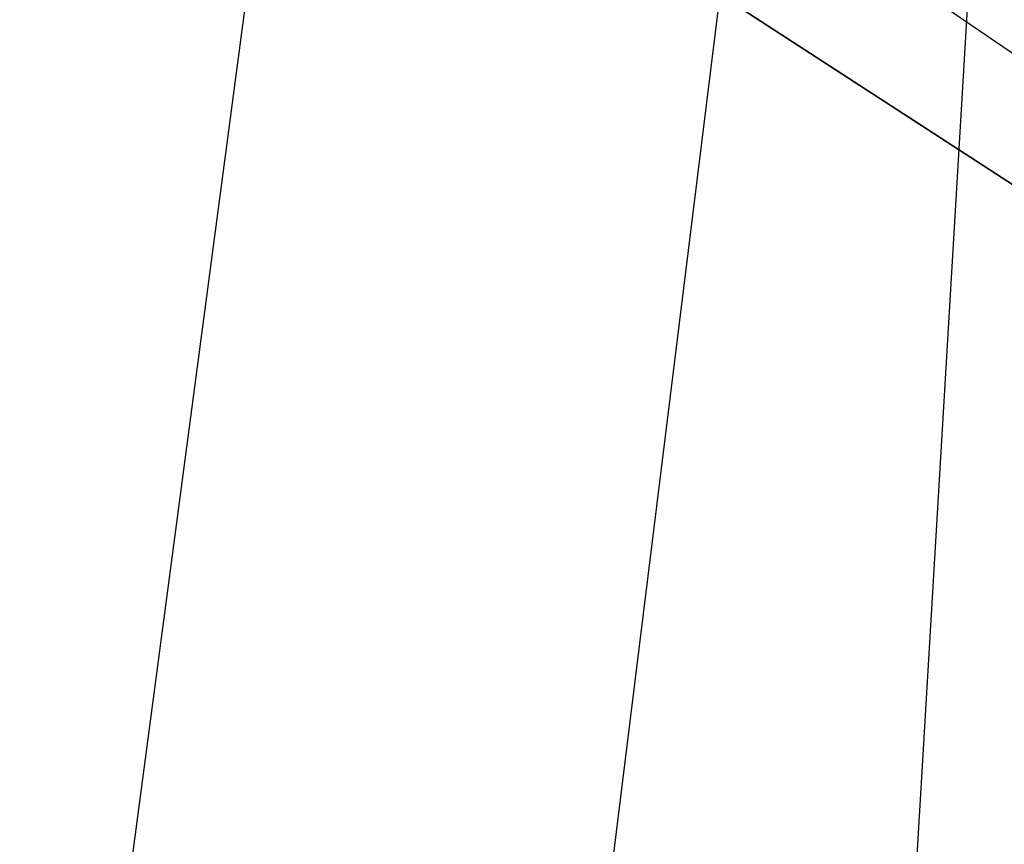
# Model space of a CAD drawing. Header units: centimetres. Extents: x -54 to 171, y -22 to 171.
# Tile 207 of 256: x -22.08 to -19.54, y 71.87 to 74. Entities that reach past the tile are written whole.
import ezdxf

# ---------------------------------------------------------------- set-up
doc = ezdxf.new("R2010")
doc.units = ezdxf.units.CM
doc.header["$MEASUREMENT"] = 0
for name, color, linetype in [('Frida DC -V3 v33_Sketch1', 7, 'Continuous'), ('Frida DC -V3 v33_Sketch2', 7, 'Continuous'), ('Frida DC -V3 v33_Sketch24', 7, 'Continuous'), ('Frida DC -V3 v33_Sketch3', 7, 'Continuous'), ('Frida DC -V3 v33_Sketch35', 7, 'Continuous'), ('Frida DC -V3 v33_Sketch62', 7, 'Continuous'), ('Frida DC -V3 v33_Sketch9', 7, 'Continuous')]:
    doc.layers.add(name, color=color, linetype=linetype)

msp = doc.modelspace()

# ---------------------------------------------------------------- linework, layer by layer
at = {"layer": 'Frida DC -V3 v33_Sketch1'}
msp.add_line((-29.4202, 80), (23, 46), dxfattribs=at)
at = {"layer": 'Frida DC -V3 v33_Sketch2'}
for p, q in [((-24.6249, 76.8897, 22.9869), (-13.2304, 69.4992, 27.0131)), ((-24.6249, 76.8897, -22.9869), (-13.2304, 69.4992, -27.0131))]:
    msp.add_line(p, q, dxfattribs=at)
at = {"layer": 'Frida DC -V3 v33_Sketch24'}
msp.add_line((-23.9928, 44.1162), (-20.1594, 74.9607), dxfattribs=at)
at = {"layer": 'Frida DC -V3 v33_Sketch3'}
for p, q in [((-33.0143, 82.3311, -17), (27.7514, 42.9182, -17)), ((27.7514, 42.9182), (-33.0143, 82.3311)), ((-33.0143, 82.3311, 17), (27.7514, 42.9182, 17)), ((-29.4202, 80), (23, 46))]:
    msp.add_line(p, q, dxfattribs=at)
at = {"layer": 'Frida DC -V3 v33_Sketch35'}
msp.add_open_spline([(-21.0768, 77.04, 27.0516), (-20.2913, 76.5037, 27.4855), (-19.4831, 75.9519, 27.8621), (-17.4161, 74.5407, 28.6959), (-16.1384, 73.6684, 29.0955), (-13.2033, 71.6644, 29.8836), (-11.5363, 70.5263, 30.2361), (-7.4154, 67.7128, 31.0236), (-4.9548, 66.0329, 31.4199), (1.2458, 61.7994, 32.3183), (5.0042, 59.2334, 32.8032), (8.7677, 56.6639, 32.8032)], degree=3, knots=[5.118144, 5.118144, 5.118144, 5.118144, 8.251757, 8.251757, 13.032125, 13.032125, 19.172804, 19.172804, 28.186464, 28.186464, 41.857622, 41.857622, 41.857622, 41.857622], dxfattribs=at)
at = {"layer": 'Frida DC -V3 v33_Sketch62'}
msp.add_line((-32.8986, 83.0528), (26.5642, 42.4551), dxfattribs=at)
at = {"layer": 'Frida DC -V3 v33_Sketch9'}
for p, q in [((-25.5451, 43.5892), (-21.2709, 75.7641)), ((-19.5929, 74.6757), (-21.4413, 43.5892))]:
    msp.add_line(p, q, dxfattribs=at)

doc.saveas('drawing.dxf')
